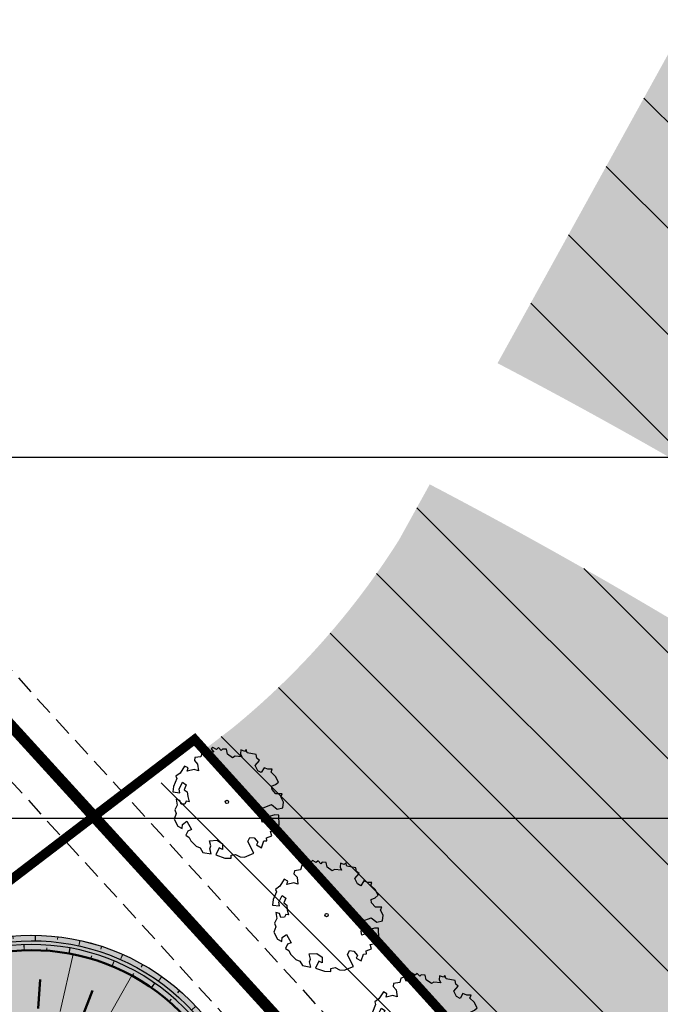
# Model space of a CAD drawing. Header units: metres. Extents: x -3 to 311477, y 0 to 754107.
# Tile 75 of 82: x 155505 to 155590, y 377139 to 377270. Entities that reach past the tile are written whole.
import ezdxf
from ezdxf import colors
from ezdxf.entities.mleader import LeaderData, LeaderLine
from ezdxf.math import Vec2, Vec3

# ---------------------------------------------------------------- set-up
doc = ezdxf.new("R2010")
doc.units = ezdxf.units.M
doc.linetypes.add('CENTER', pattern=[2, 1.25, -0.25, 0.25, -0.25])
doc.linetypes.add('DASHED2', pattern=[0.375, 0.25, -0.125])
for name, color, linetype, lineweight in [('B-WA-GW-TALUDARCERING-S', 90, 'Continuous', 25), ('B-WA-GW-TALUDARCERING_KORT-G', 90, 'Continuous', 18), ('B-WA-GW-TALUDARCERING_LANG-G', 90, 'Continuous', 18), ('N-WE-GW-TALUD-GD', 90, 'Continuous', 50), ('N-WE-GW-TALUDARCERING-S', 90, 'Continuous', 25), ('N-WE-GW-TALUDARCERING_KORT-G', 90, 'Continuous', 50), ('N-WE-GW-TALUDARCERING_LANG-G', 90, 'Continuous', 18), ('N-XX-GW-GROND_STEEN-WERK-A-2000', 7, 'Continuous', 18), ('X-XX-AL-HULPLIJN-O', 7, 'Continuous', 18), ('X-XX-AL-TEKENBLAD_SCHAALBALK-S', 7, 'Continuous', 25)]:
    doc.layers.add(name, color=color, linetype=linetype, lineweight=lineweight)
doc.layers.add('D_KLE_BUISLEIDING GEVAARLIJKE INHOUD_PPS PIPELINES', color=7, linetype='Continuous')
for name, color, linetype, true_color in [('N-KLEUR_talud', 7, 'Continuous', 0xa57500), ('N-KLEUR_water', 150, 'Continuous', 0x007fff), ('N-XX-GR-KRAP-BEEK-BEGELEIDEND-BOS-G', 7, 'Continuous', 0x296524), ('Z_ZZZ_WERKGRENS', 5, 'CENTER', 0x0000ff)]:
    doc.layers.add(name, color=color, linetype=linetype, true_color=true_color)
doc.layers.add('N-XX-BUITEN_SCOPE-V', color=7, linetype='Continuous', lineweight=18, true_color=0xfefefe)
doc.styles.add('NLCS-ISO', font='NLCS-ISO.ttf')
pattern_1 = [(135, (0, 0), (-7.071067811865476, -7.071067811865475), [])]

# ---------------------------------------------------------------- blocks, each defined once
blk = doc.blocks.new('SGR-BOOM_06')
at = {"linetype": 'Continuous', "flags": 128}
blk.add_lwpolyline([(2.697926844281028, 3.519936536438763), (2.530031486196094, 3.938911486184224), (2.197017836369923, 4.064448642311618), (1.94450365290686, 4.524361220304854), (1.273022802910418, 4.692183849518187), (0.8554126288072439, 4.524288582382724), (1.107912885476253, 4.273186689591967), (1.064270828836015, 3.811889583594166), (0.2276521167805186, 3.979701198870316), (0.3518243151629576, 4.315444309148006), (0.1839317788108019, 4.692111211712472), (-0.1504327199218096, 4.608837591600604), (-0.4861730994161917, 4.692066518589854), (-1.154910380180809, 4.649713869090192), (-1.490634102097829, 4.483188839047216), (-1.95193375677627, 4.56504461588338), (-2.538756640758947, 4.105076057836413), (-2.119756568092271, 3.896293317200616), (-1.994180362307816, 3.643818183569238), (-1.575180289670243, 3.435035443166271), (-1.994130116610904, 2.890461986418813), (-2.538667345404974, 2.766231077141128), (-2.915367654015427, 3.099211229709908), (-2.619546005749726, 3.216664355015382), (-2.873110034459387, 3.855299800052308), (-3.627802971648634, 3.434898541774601), (-4.004453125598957, 3.015887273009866), (-3.794266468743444, 2.84803387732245), (-4.004419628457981, 2.513649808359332), (-4.424759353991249, 2.345754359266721), (-4.716801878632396, 2.05367287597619), (-5.01017267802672, 1.214316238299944), (-3.88011881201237, 0.9209648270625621), (-3.712226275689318, 0.5442979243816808), (-4.004271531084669, 0.2931597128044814), (-4.506508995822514, 0.2931262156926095), (-4.602327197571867, 0.5555981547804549), (-5.093368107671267, 0.3763383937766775), (-4.757596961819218, -0.1681847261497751), (-4.925450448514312, -0.3770066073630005), (-4.716628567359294, -0.544860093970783), (-4.88446521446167, -1.006165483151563), (-4.532341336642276, -1.182198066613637), (-4.716561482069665, -1.550699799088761), (-4.424496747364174, -1.591623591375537), (-4.292786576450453, -1.70719043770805), (-4.61907625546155, -2.106831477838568), (-3.920821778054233, -2.682045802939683), (-3.668355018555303, -2.430910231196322), (-3.459575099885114, -1.969602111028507), (-3.627456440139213, -1.760802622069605), (-3.418684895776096, -1.173935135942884), (-3.123882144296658, -1.341782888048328), (-2.788119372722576, -1.760746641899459), (-2.496040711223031, -2.010481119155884), (-2.788049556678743, -2.807529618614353), (-3.418567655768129, -2.931766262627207), (-3.668290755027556, -3.394441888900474), (-3.332530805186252, -3.771097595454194), (-2.831649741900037, -3.896623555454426), (-2.768861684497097, -4.022178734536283), (-2.70607362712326, -4.147733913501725), (-2.328058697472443, -3.728722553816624), (-1.825821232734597, -3.728689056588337), (-1.574691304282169, -3.89653972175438), (-1.698860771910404, -4.27322610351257), (-1.6988383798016, -4.608960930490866), (-1.154284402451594, -4.735848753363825), (-0.6097418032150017, -4.692139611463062), (-0.4855303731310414, -4.944614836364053), (-0.2330665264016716, -4.64980644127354), (0.1012924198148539, -4.483281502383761), (-0.05880460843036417, -4.006538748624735), (0.2691206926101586, -3.89641674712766), (0.7727313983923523, -4.023307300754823), (0.8560217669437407, -4.608790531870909), (1.149445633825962, -4.565098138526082), (1.441519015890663, -4.735675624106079), (2.070647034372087, -4.232031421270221), (2.365446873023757, -4.356206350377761), (2.321760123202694, -4.14739857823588), (2.657483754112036, -3.979508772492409), (2.406348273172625, -3.728406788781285), (2.112915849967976, -3.643810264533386), (2.574182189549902, -3.226158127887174), (2.615108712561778, -2.975036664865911), (3.159645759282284, -2.848076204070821), (3.537702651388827, -3.058226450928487), (3.787439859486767, -2.807091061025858), (3.770391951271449, -2.632754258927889), (4.123163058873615, -2.632730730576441), (4.123146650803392, -2.386717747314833), (4.458873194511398, -2.262500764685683), (4.458859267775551, -2.05369007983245), (4.082181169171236, -2.05371520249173), (4.543444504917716, -1.591025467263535), (4.250006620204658, -1.424542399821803), (4.626693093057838, -1.550076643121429), (4.752232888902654, -1.256641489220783), (4.54339981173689, -0.9209205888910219), (4.835431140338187, -0.4609716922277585), (4.667549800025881, -0.2521722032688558), (4.249928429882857, -0.2522000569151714), (3.746303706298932, 0.08486595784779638), (4.082024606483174, 0.2936990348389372), (4.375415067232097, 0.8382641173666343), (4.543299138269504, 0.5885213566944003), (4.876296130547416, 0.7127381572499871), (4.667437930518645, 1.425137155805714), (4.711079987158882, 1.886434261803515), (4.499534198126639, 1.969671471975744), (4.163754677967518, 2.639753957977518), (3.828442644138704, 3.012677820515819), (3.373874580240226, 2.603955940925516), (3.662895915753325, 2.430909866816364), (3.914056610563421, 1.801765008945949), (3.537384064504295, 1.718488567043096), (3.327180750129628, 2.136095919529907), (2.991451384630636, 2.054186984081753), (2.657064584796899, 2.305283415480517), (2.238064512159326, 2.514066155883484), (2.446864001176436, 2.681947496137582), (2.321287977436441, 2.931693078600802), (2.530081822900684, 3.184190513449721), (2.865825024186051, 3.05865353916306), (3.159240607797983, 3.226540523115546)], close=True, dxfattribs=at)
blk.add_circle((0, 0), 0.15)
blk = doc.blocks.new('*U31')
at = {"layer": 'B-WA-GW-TALUDARCERING_KORT-G'}
for p, q in [((155508.4379410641, 377145.7394401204), (155508.4649373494, 377146.1134671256)), ((155502.4531006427, 377145.5293432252), (155502.3999428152, 377145.9005564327)), ((155514.33057643, 377144.6720582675), (155514.4364919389, 377145.0317899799)), ((155496.6498192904, 377144.051378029), (155496.5189389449, 377144.4027970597)), ((155519.8614603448, 377142.3760228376), (155520.0414501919, 377142.7050040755)), ((155491.2935560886, 377141.3731509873), (155491.0909400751, 377141.6887009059)), ((155524.7775939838, 377138.9563612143), (155525.0234249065, 377139.2395434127)), ((155486.476181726, 377137.7996902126), (155486.247864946, 377138.0971735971)), ((155481.7164461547, 377134.1466206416), (155481.4881293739, 377134.444104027)), ((155528.9553616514, 377134.6559442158), (155529.2325062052, 377134.9085622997)), ((155476.9567105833, 377130.4935510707), (155476.7283938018, 377130.791034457)), ((155532.9972509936, 377130.2216313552), (155533.2743955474, 377130.4742494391)), ((155472.1969750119, 377126.8404814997), (155471.9686582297, 377127.1379648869)), ((155537.0391403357, 377125.7873184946), (155537.3162848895, 377126.0399365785)), ((155467.4372394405, 377123.1874119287), (155467.2089226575, 377123.4848953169)), ((155541.0810296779, 377121.353005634), (155541.3581742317, 377121.6056237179)), ((155462.6775038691, 377119.5343423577), (155462.4491870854, 377119.8318257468)), ((155545.1229190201, 377116.9186927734), (155545.4000635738, 377117.1713108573)), ((155457.9177682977, 377115.8812727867), (155457.6894515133, 377116.1787561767)), ((155453.1580327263, 377112.2282032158), (155452.9297159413, 377112.5256866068)), ((155549.1648083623, 377112.4843799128), (155549.441952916, 377112.7369979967)), ((155448.3982971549, 377108.5751336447), (155448.1699803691, 377108.8726170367)), ((155553.2066977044, 377108.0500670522), (155553.4838422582, 377108.3026851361)), ((155443.6385615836, 377104.9220640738), (155443.410244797, 377105.2195474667)), ((155557.8566284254, 377104.3143405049), (155558.0624316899, 377104.6278209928)), ((155438.8788260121, 377101.2689945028), (155438.6505092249, 377101.5664778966)), ((155562.8723162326, 377101.0214882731), (155563.0781194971, 377101.334968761)), ((155434.1190904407, 377097.6159249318), (155433.8907736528, 377097.9134083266)), ((155567.8880040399, 377097.7286360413), (155568.0938073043, 377098.0421165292)), ((155429.3593548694, 377093.9628553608), (155429.1310380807, 377094.2603387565)), ((155572.9036918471, 377094.4357838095), (155573.1094951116, 377094.7492642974)), ((155576.9515561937, 377094.1382035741), (155576.621204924, 377093.8488573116))]:
    blk.add_line(p, q, dxfattribs=at)
at = {"layer": 'B-WA-GW-TALUDARCERING_LANG-G'}
for p, q in [((155505.4398878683, 377145.7948534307), (155505.4135754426, 377146.5443917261)), ((155511.4128767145, 377145.3637388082), (155511.5465550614, 377146.1017293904)), ((155499.5118336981, 377144.945954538), (155499.3267341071, 377145.6727544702)), ((155493.8998807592, 377142.855873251), (155493.5644610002, 377143.526688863)), ((155517.1575782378, 377143.6723311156), (155517.4451325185, 377144.3650161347)), ((155522.41121297, 377140.7980002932), (155522.8394896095, 377141.4136943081)), ((155488.8560495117, 377139.6262249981), (155488.3994159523, 377140.221191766)), ((155526.9334642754, 377136.8722266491), (155527.4828726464, 377137.3827660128)), ((155484.0963139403, 377135.9731554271), (155483.6396803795, 377136.5681221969)), ((155479.336578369, 377132.3200858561), (155478.8799448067, 377132.9150526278)), ((155530.9763063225, 377132.4387877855), (155531.5305954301, 377132.9440239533)), ((155474.5768427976, 377128.6670162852), (155474.1202092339, 377129.2619830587)), ((155535.0181956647, 377128.0044749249), (155535.5724847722, 377128.5097110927)), ((155469.8171072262, 377125.0139467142), (155469.360473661, 377125.6089134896)), ((155539.0600850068, 377123.5701620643), (155539.6143741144, 377124.0753982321)), ((155465.0573716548, 377121.3608771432), (155464.6007380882, 377121.9558439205)), ((155543.101974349, 377119.1358492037), (155543.6562634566, 377119.6410853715)), ((155460.2976360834, 377117.7078075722), (155459.8410025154, 377118.3027743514)), ((155455.537900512, 377114.0547380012), (155455.0812669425, 377114.6497047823)), ((155547.1438636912, 377114.7015363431), (155547.6981527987, 377115.2067725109)), ((155450.7781649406, 377110.4016684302), (155450.3215313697, 377110.9966352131)), ((155551.1857530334, 377110.2672234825), (155551.7400421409, 377110.7724596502)), ((155446.0184293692, 377106.7485988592), (155445.5617957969, 377107.3435656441)), ((155555.3499883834, 377105.9625676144), (155555.7770639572, 377106.579095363)), ((155441.2586937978, 377103.0955292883), (155440.8020602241, 377103.690496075)), ((155560.364472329, 377102.667914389), (155560.7760788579, 377103.2948753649)), ((155436.4989582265, 377099.4424597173), (155436.0423246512, 377100.0374265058)), ((155565.3801601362, 377099.3750621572), (155565.7917666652, 377100.002023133)), ((155431.7392226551, 377095.7893901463), (155431.2825890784, 377096.3843569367)), ((155570.3958479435, 377096.0822099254), (155570.8074544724, 377096.7091709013)), ((155575.4115357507, 377092.7893576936), (155575.8231422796, 377093.4163186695))]:
    blk.add_line(p, q, dxfattribs=at)
blk = doc.blocks.new('*U32')
at = {"layer": 'B-WA-GW-TALUDARCERING_KORT-G'}
for p, q in [((155503.9407514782, 377147.7092862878), (155503.971765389, 377147.3356246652)), ((155509.9298715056, 377147.6063242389), (155509.8860324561, 377147.2339524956)), ((155498.0505597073, 377146.6203414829), (155498.1551937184, 377146.2602786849)), ((155515.7791524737, 377146.3155601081), (155515.6622067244, 377145.959315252)), ((155492.4941195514, 377144.3829026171), (155492.6682103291, 377144.0507874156)), ((155521.2554020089, 377143.888452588), (155521.0700056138, 377143.5625304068)), ((155487.4855997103, 377141.0955603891), (155487.7139165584, 377140.7980769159)), ((155526.1402993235, 377140.4217627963), (155525.8938335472, 377140.1391536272)), ((155482.7258641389, 377137.4424908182), (155482.9541809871, 377137.145007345)), ((155530.3222482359, 377136.1252563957), (155530.0451036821, 377135.8726383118)), ((155477.9661285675, 377133.7894212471), (155478.1944454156, 377133.4919377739)), ((155534.364137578, 377131.690943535), (155534.0869930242, 377131.4383254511)), ((155473.2063929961, 377130.1363516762), (155473.4347098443, 377129.838868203)), ((155468.4466574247, 377126.4832821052), (155468.6749742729, 377126.185798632)), ((155538.4060269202, 377127.2566306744), (155538.1288823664, 377127.0040125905)), ((155463.6869218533, 377122.8302125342), (155463.9152387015, 377122.532729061)), ((155542.4479162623, 377122.8223178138), (155542.1707717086, 377122.5696997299)), ((155458.9271862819, 377119.1771429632), (155459.1555031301, 377118.87965949)), ((155546.4898056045, 377118.3880049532), (155546.2126610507, 377118.1353868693)), ((155454.1674507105, 377115.5240733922), (155454.3957675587, 377115.226589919)), ((155550.5316949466, 377113.9536920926), (155550.2545503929, 377113.7010740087)), ((155449.4077151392, 377111.8710038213), (155449.6360319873, 377111.5735203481)), ((155554.5735842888, 377109.519379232), (155554.296439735, 377109.2667611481)), ((155444.6479795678, 377108.2179342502), (155444.8762964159, 377107.920450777)), ((155559.2354182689, 377105.8016469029), (155559.0296152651, 377105.4881662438)), ((155439.8882439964, 377104.5648646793), (155440.1165608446, 377104.2673812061)), ((155564.2511088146, 377102.5087988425), (155564.0453058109, 377102.1953181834)), ((155435.128508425, 377100.9117951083), (155435.3568252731, 377100.6143116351)), ((155569.2667993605, 377099.2159507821), (155569.0609963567, 377098.902470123)), ((155430.3687728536, 377097.2587255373), (155430.5970897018, 377096.9612420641)), ((155574.2824899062, 377095.9231027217), (155574.0766869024, 377095.6096220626)), ((155425.6090372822, 377093.6056559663), (155425.8373541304, 377093.3081724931))]:
    blk.add_line(p, q, dxfattribs=at)
at = {"layer": 'B-WA-GW-TALUDARCERING_LANG-G'}
for p, q in [((155500.9684092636, 377147.3121915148), (155501.1047367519, 377146.574784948)), ((155506.9378876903, 377147.8076581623), (155506.9249978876, 377147.0578811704)), ((155512.8868080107, 377147.1072961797), (155512.7252169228, 377146.3750232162)), ((155495.2163569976, 377145.6406489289), (155495.496478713, 377144.9449966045)), ((155518.5780055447, 377145.2390267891), (155518.2741474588, 377144.5534359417)), ((155489.9110470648, 377142.8596695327), (155490.3238153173, 377142.2334967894)), ((155523.784590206, 377142.2773319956), (155523.3505625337, 377141.6657455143)), ((155485.1057319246, 377139.2690256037), (155485.562365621, 377138.6740586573)), ((155528.2989918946, 377138.3402852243), (155527.7520756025, 377137.8270832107)), ((155480.3459963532, 377135.6159560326), (155480.8026300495, 377135.0209890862)), ((155532.3431929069, 377133.9080999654), (155531.7889037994, 377133.4028637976)), ((155475.5862607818, 377131.9628864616), (155476.0428944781, 377131.3679195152)), ((155536.3850822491, 377129.4737871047), (155535.8307931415, 377128.968550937)), ((155470.8265252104, 377128.3098168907), (155471.2831589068, 377127.7148499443)), ((155540.4269715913, 377125.0394742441), (155539.8726824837, 377124.5342380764)), ((155466.066789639, 377124.6567473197), (155466.5234233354, 377124.0617803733)), ((155461.3070540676, 377121.0036777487), (155461.763687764, 377120.4087108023)), ((155544.4688609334, 377120.6051613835), (155543.9145718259, 377120.0999252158)), ((155456.5473184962, 377117.3506081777), (155457.0039521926, 377116.7556412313)), ((155548.5107502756, 377116.1708485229), (155547.956461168, 377115.6656123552)), ((155451.7875829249, 377113.6975386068), (155452.2442166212, 377113.1025716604)), ((155552.5526396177, 377111.7365356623), (155551.9983505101, 377111.2312994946)), ((155447.0278473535, 377110.0444690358), (155447.4844810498, 377109.4495020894)), ((155556.727572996, 377107.4480709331), (155556.3159669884, 377106.8211096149)), ((155442.2681117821, 377106.3913994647), (155442.7247454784, 377105.7964325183)), ((155561.7432635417, 377104.1552228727), (155561.3316575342, 377103.5282615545)), ((155437.5083762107, 377102.7383298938), (155437.9650099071, 377102.1433629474)), ((155566.7589540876, 377100.8623748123), (155566.34734808, 377100.2354134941)), ((155432.7486406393, 377099.0852603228), (155433.2052743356, 377098.4902933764)), ((155571.7746446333, 377097.5695267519), (155571.3630386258, 377096.9425654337)), ((155427.9889050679, 377095.4321907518), (155428.4455387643, 377094.8372238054))]:
    blk.add_line(p, q, dxfattribs=at)
blk = doc.blocks.new('*U39')
at = {"layer": 'N-WE-GW-TALUDARCERING_KORT-G'}
for p, q in [((155507.2852936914, 377138.0531878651), (155507.5479677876, 377141.9154167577)), ((155513.1214635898, 377136.7609302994), (155514.5428538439, 377140.4484796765))]:
    blk.add_line(p, q, dxfattribs=at)
at = {"layer": 'N-WE-GW-TALUDARCERING_LANG-G'}
for p, q in [((155510.2519293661, 377137.6263267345), (155511.9427428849, 377145.262478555)), ((155515.8294528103, 377135.4764334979), (155519.7846064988, 377142.4179146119))]:
    blk.add_line(p, q, dxfattribs=at)

msp = doc.modelspace()

# ---------------------------------------------------------------- hatches: boundary and pattern name
at = {"layer": 'N-KLEUR_talud'}
h = msp.add_hatch(color=256, dxfattribs=at)
h.dxf.hatch_style = 1
edge = h.paths.add_edge_path()
edge.add_line((155673.4108115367, 377006.0341118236), (155668.6244481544, 377040.0968973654))
edge.add_line((155668.6244481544, 377040.0968973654), (155660.5644984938, 377038.9669496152))
edge.add_arc((155659.590488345, 377045.8996389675), 7.000776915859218, 236.7180492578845, 277.99744058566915, ccw=False)
edge.add_line((155655.748745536, 377040.0471275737), (155645.8460909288, 377046.5484328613))
edge.add_line((155645.8460909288, 377046.5484328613), (155600.2293698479, 377076.4962396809))
edge.add_line((155600.2293698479, 377076.4962396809), (155599.1231837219, 377077.4860353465))
edge.add_line((155599.1231837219, 377077.4860353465), (155582.1363142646, 377093.9448802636))
edge.add_line((155582.1363142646, 377093.9448802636), (155577.988303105, 377102.2384679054))
edge.add_arc((155560.9951843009, 377093.7394142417), 18.9999999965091, 26.57177871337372, 37.85921574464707)
edge.add_line((155575.996086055, 377105.4001580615), (155572.8380014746, 377102.9452646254))
edge.add_arc((155560.9951843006, 377093.7394142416), 14.99999999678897, 26.571778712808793, 37.85921574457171, ccw=False)
edge.add_line((155574.4108044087, 377100.4491934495), (155579.6254909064, 377090.0228812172))
edge.add_line((155579.6254909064, 377090.0228812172), (155555.4943709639, 377105.8651875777))
edge.add_arc((155559.3360270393, 377111.7168265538), 7.000000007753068, 222.3492648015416, 236.7147241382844, ccw=False)
edge.add_line((155554.1626620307, 377107.0012889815), (155527.1156784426, 377136.6742406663))
edge.add_arc((155506.4222184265, 377117.8120904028), 28.00000000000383, 42.349264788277, 127.4616201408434)
edge.add_line((155489.3917823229, 377140.0373968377), (155133.825795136, 376867.1425545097))
edge.add_arc((155147.1594990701, 376849.7695196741), 21.89999999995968, 127.5060305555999, 216.4800687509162)
edge.add_line((155129.550503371, 376836.7490254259), (155176.2077635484, 376773.6494626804))
edge.add_arc((155173.3935404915, 376771.568561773), 3.499999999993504, -52.774248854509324, 36.480068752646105, ccw=False)
edge.add_line((155175.5108901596, 376768.7816584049), (155096.4868039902, 376708.7431136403))
edge.add_arc((155094.3694543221, 376711.5300170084), 3.499999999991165, 216.3965705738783, 307.22575114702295, ccw=False)
edge.add_line((155091.5522017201, 376709.4532195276), (155045.0742862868, 376772.5022309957))
edge.add_arc((155028.3317565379, 376760.1601202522), 20.79999999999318, 36.39657057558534, 127.1226471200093)
edge.add_line((155015.7784739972, 376776.7449053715), (155009.3459965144, 376771.8760628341))
edge.add_line((155009.3459965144, 376771.8760628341), (155007.5027565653, 376769.7596135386))
edge.add_line((155007.5027565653, 376769.7596135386), (155010.5440884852, 376765.7905704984))
edge.add_line((155010.5440884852, 376765.7905704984), (155014.6215412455, 376767.0458150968))
edge.add_line((155014.6215412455, 376767.0458150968), (155017.957784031, 376769.5065740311))
edge.add_arc((155025.9711933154, 376758.6421701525), 13.49999999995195, 35.84919676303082, 126.41188770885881, ccw=False)
edge.add_line((155036.913770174, 376766.5484974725), (155082.8034897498, 376703.0358495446))
edge.add_arc((155094.3694556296, 376711.5300119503), 14.34999518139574, 216.2939369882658, 307.2257592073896)
edge.add_line((155103.0505879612, 376700.1037131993), (155182.0746741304, 376760.1422579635))
edge.add_arc((155173.3935404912, 376771.5685617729), 14.35000000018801, 307.2257511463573, 396.5760538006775)
edge.add_line((155184.9175460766, 376780.1195731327), (155137.9884591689, 376842.3407686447))
edge.add_arc((155147.9681603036, 376849.867757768), 12.50000000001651, 126.41188770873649, 217.024690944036, ccw=False)
edge.add_line((155140.5483368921, 376859.9273909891), (155500.3487950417, 377125.310412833))
edge.add_arc((155505.6910678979, 377118.0674769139), 8.999999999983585, 42.16497704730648, 126.41188770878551, ccw=False)
edge.add_line((155512.3620034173, 377124.1088856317), (155538.1302758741, 377095.6555079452))
edge.add_arc((155593.8001357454, 377149.4222848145), 77.39508765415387, 224.0037373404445, 232.9482773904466)
edge.add_line((155547.1668301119, 377087.653891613), (155656.2955594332, 377006.5398466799))
edge.add_arc((155662.2610260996, 377014.5656305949), 9.9999999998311, 233.3770308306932, 277.9985996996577)
edge.add_line((155663.6525150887, 377004.6629158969), (155673.4108115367, 377006.0341118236))
at = {"layer": 'N-KLEUR_water'}
h = msp.add_hatch(color=256, dxfattribs=at)
h.dxf.hatch_style = 1
edge = h.paths.add_edge_path()
edge.add_line((155038.0095008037, 376793.6041018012), (155036.7918113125, 376795.1906798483))
edge.add_line((155036.7918113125, 376795.1906798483), (155035.9387319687, 376794.5359463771))
edge.add_arc((155035.3298870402, 376795.329235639), 0.999999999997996, 222.9769603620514, 307.506030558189, ccw=False)
edge.add_line((155034.5982591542, 376794.6475314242), (155033.4923079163, 376795.834475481))
edge.add_line((155033.4923079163, 376795.834475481), (155032.0290521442, 376794.4710670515))
edge.add_arc((155029.4683545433, 376792.0851022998), 3.499999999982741, -14.217662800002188, 42.976960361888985, ccw=False)
edge.add_arc((155036.2539423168, 376790.3658586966), 3.499999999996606, 165.7823371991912, 216.396570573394)
edge.add_line((155033.4366897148, 376788.2890612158), (155091.5522017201, 376709.4532195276))
edge.add_arc((155094.3694543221, 376711.5300170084), 3.499999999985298, 216.396570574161, 307.2257511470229)
edge.add_line((155096.4868039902, 376708.7431136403), (155175.5108901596, 376768.7816584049))
edge.add_arc((155173.3935404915, 376771.5685617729), 3.499999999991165, 307.2257511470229, 396.4800687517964)
edge.add_line((155176.2077635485, 376773.6494626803), (155129.550503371, 376836.7490254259))
edge.add_arc((155147.1594990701, 376849.7695196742), 21.89999999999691, 127.5060305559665, 216.4800687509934, ccw=False)
edge.add_line((155133.825795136, 376867.1425545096), (155489.3573487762, 377140.0109692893))
edge.add_arc((155506.4222184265, 377117.8120904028), 28.00000000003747, 42.349264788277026, 127.5504409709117, ccw=False)
edge.add_line((155527.1156784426, 377136.6742406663), (155554.1626620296, 377107.0012889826))
edge.add_arc((155559.3360270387, 377111.7168265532), 7.000000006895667, 222.3492647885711, 236.7146764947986)
edge.add_line((155555.4943660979, 377105.8651907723), (155575.7013463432, 377092.5990939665))
edge.add_arc((155576.1129528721, 377093.2260549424), 0.7499999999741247, 236.7146764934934, 326.7146764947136)
edge.add_line((155576.739913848, 377092.8144484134), (155577.0143292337, 377093.2324392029))
edge.add_arc((155576.3873682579, 377093.6440457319), 0.7499999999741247, 326.7146764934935, 416.7147241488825)
edge.add_line((155576.7989742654, 377094.2710070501), (155556.5919869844, 377107.537084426))
edge.add_arc((155559.3360270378, 377111.7168265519), 5.000000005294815, 222.3492647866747, 236.7147241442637, ccw=False)
edge.add_line((155555.6407663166, 377108.34858543), (155528.5937827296, 377138.0215371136))
edge.add_arc((155506.4222184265, 377117.8120904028), 30.00000000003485, 42.34926478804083, 127.5504409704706)
edge.add_line((155488.1384295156, 377141.5966034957), (155132.6010023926, 376868.7236808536))
edge.add_arc((155147.4568186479, 376849.3674228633), 24.40000000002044, 127.5060305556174, 216.4800687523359)
edge.add_line((155127.8376636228, 376834.8605708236), (155174.1976042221, 376772.1631048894))
edge.add_arc((155173.3935404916, 376771.568561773), 0.9999999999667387, -52.77424885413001, 36.48006875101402, ccw=False)
edge.add_line((155173.9984975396, 376770.7723036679), (155094.9744113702, 376710.7337589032))
edge.add_arc((155094.3694543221, 376711.5300170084), 1.000000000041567, 216.3965705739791, 307.2257511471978, ccw=False)
edge.add_line((155093.5645250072, 376710.9366462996), (155035.152271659, 376790.1750285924))
edge.add_arc((155035.9572009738, 376790.7683993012), 0.9999999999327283, 127.5060305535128, 216.3965705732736, ccw=False)
edge.add_line((155035.3483560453, 376791.5616885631), (155038.0095008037, 376793.6041018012))
h = msp.add_hatch(color=256, dxfattribs=at)
h.dxf.hatch_style = 1
edge = h.paths.add_edge_path()
edge.add_arc((155506.4222184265, 377117.8120904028), 28.00000000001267, 42.34926478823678, 127.55044097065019, ccw=False)
edge.add_line((155527.1156784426, 377136.6742406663), (155554.1626620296, 377107.0012889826))
edge.add_arc((155559.3360270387, 377111.7168265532), 7.000000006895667, 222.3492647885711, 236.7146764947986)
edge.add_line((155555.4943660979, 377105.8651907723), (155575.7013463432, 377092.5990939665))
edge.add_arc((155576.1129528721, 377093.2260549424), 0.7499999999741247, 236.7146764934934, 326.7146764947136)
edge.add_line((155576.739913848, 377092.8144484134), (155577.0143292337, 377093.2324392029))
edge.add_arc((155576.3873682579, 377093.6440457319), 0.7499999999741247, 326.7146764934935, 416.7147241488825)
edge.add_line((155576.7989742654, 377094.2710070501), (155556.5919869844, 377107.537084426))
edge.add_arc((155559.3360270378, 377111.7168265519), 5.000000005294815, 222.3492647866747, 236.7147241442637, ccw=False)
edge.add_line((155555.6407663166, 377108.34858543), (155528.5937827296, 377138.0215371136))
edge.add_arc((155506.4222184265, 377117.8120904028), 30.00000000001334, 42.34926478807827, 127.5504409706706)
edge.add_line((155488.1384295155, 377141.5966034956), (155425.5587518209, 377093.5670621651))
edge.add_line((155425.5587518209, 377093.5670621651), (155426.7753499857, 377091.9796465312))
edge.add_line((155426.7753499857, 377091.9796465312), (155489.3573487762, 377140.0109692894))
h = msp.add_hatch(color=256, dxfattribs=at)
h.dxf.hatch_style = 1
edge = h.paths.add_edge_path()
edge.add_arc((155506.4222184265, 377117.8120904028), 28.00000000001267, 42.34926478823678, 127.55044097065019, ccw=False)
edge.add_line((155527.1156784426, 377136.6742406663), (155554.1626620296, 377107.0012889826))
edge.add_arc((155559.3360270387, 377111.7168265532), 7.000000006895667, 222.3492647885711, 236.7146764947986)
edge.add_line((155555.4943660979, 377105.8651907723), (155575.7013463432, 377092.5990939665))
edge.add_arc((155576.1129528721, 377093.2260549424), 0.7499999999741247, 236.7146764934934, 326.7146764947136)
edge.add_line((155576.739913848, 377092.8144484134), (155577.0143292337, 377093.2324392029))
edge.add_arc((155576.3873682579, 377093.6440457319), 0.7499999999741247, 326.7146764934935, 416.7147241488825)
edge.add_line((155576.7989742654, 377094.2710070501), (155556.5919869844, 377107.537084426))
edge.add_arc((155559.3360270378, 377111.7168265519), 5.000000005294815, 222.3492647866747, 236.7147241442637, ccw=False)
edge.add_line((155555.6407663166, 377108.34858543), (155528.5937827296, 377138.0215371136))
edge.add_arc((155506.4222184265, 377117.8120904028), 30.00000000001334, 42.34926478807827, 127.5504409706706)
edge.add_line((155488.1384295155, 377141.5966034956), (155425.5587518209, 377093.5670621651))
edge.add_line((155425.5587518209, 377093.5670621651), (155426.7753499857, 377091.9796465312))
edge.add_line((155426.7753499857, 377091.9796465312), (155489.3573487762, 377140.0109692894))
at = {"layer": 'N-XX-BUITEN_SCOPE-V', "transparency": 33554636}
h = msp.add_hatch(color=256, dxfattribs=at)
h.dxf.hatch_style = 1
edge = h.paths.add_edge_path()
edge.add_arc((155679.9166537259, 377176.5076591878), 16.12846712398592, 117.343330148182, 217.9988612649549)
edge.add_arc((155679.4852317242, 377168.1473912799), 12.37804403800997, 187.2829392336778, 191.4070607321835)
edge.add_arc((155660.021390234, 377163.8047120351), 7.57117906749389, -21.036997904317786, 14.491408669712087, ccw=False)
edge.add_arc((155254.7498858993, 376624.0585618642), 677.0687460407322, 52.4824282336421, 62.39216102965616)
edge.add_line((155568.5152408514, 377224.0363855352), (155620.7118785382, 377318.5921458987))
edge.add_line((155620.7118785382, 377318.5921458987), (155738.6515385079, 377251.9583057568))
edge.add_arc((155720.0408572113, 377248.5643432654), 18.91762246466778, 9.882459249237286, 10.335247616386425, ccw=False)
edge.add_line((155738.6777783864, 377251.8111276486), (155729.6383478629, 377257.0019479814))
edge.add_line((155729.6383478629, 377257.0019479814), (155709.2021896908, 377226.0707219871))
edge.add_line((155709.2021896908, 377226.0707219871), (155699.2264668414, 377212.2490464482))
edge.add_arc((155659.6979138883, 377234.1915461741), 45.21039474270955, 286.46054096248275, 330.9651235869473, ccw=False)
h = msp.add_hatch(color=256, dxfattribs=at)
h.dxf.hatch_style = 1
edge = h.paths.add_edge_path()
edge.add_line((155646.7797026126, 377057.2261701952), (155647.4869587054, 377047.5342685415))
edge.add_arc((155646.7410326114, 377047.4562027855), 0.7500000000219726, -33.285275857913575, 5.974606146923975, ccw=False)
edge.add_line((155647.3679939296, 377047.0445967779), (155647.0935404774, 377046.6265472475))
edge.add_arc((155646.4665791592, 377047.0381532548), 0.7499999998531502, 236.714676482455, 326.71472415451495, ccw=False)
edge.add_line((155646.0549726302, 377046.4111922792), (155648.0485172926, 377045.1025192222))
edge.add_line((155648.0485172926, 377045.1025192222), (155646.7797026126, 377057.2261701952))
edge = h.paths.add_edge_path()
edge.add_line((155529.4082450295, 377172.5045949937), (155578.8916719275, 377117.8104301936))
edge.add_line((155578.8916719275, 377117.8104301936), (155659.518032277, 377110.3070133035))
edge.add_line((155659.518032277, 377110.3070133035), (155659.977462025, 377114.3033034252))
edge.add_arc((155653.2017110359, 377115.0822712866), 6.820380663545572, 353.4418357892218, 382.28955002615)
edge.add_arc((155655.886044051, 377116.1826245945), 3.919273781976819, 22.28955002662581, 90.79167300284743)
edge.add_arc((155655.6690354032, 377131.8871999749), 11.78680085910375, 105.97670252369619, 270.7916730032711, ccw=False)
edge.add_arc((155648.44810418, 377156.5563014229), 13.91778945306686, 286.602171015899, 307.6359232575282)
edge.add_arc((155250.5924510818, 376617.7342511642), 666.1060351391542, 52.40726696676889, 62.37218559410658)
edge.add_line((155559.4832653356, 377207.8899212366), (155555.3863246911, 377200.4825928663))
edge.add_arc((155467.353408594, 377256.0540898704), 104.1056463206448, 309.22856283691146, 327.7374962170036, ccw=False)
edge.add_line((155533.1914377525, 377175.4108042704), (155529.4082450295, 377172.5045949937))
at = {"layer": 'N-XX-GW-GROND_STEEN-WERK-A-2000'}
h = msp.add_hatch(dxfattribs=at)
h.set_pattern_fill('AGW-WERK_ONTGRAVEN', color=256, scale=2, pattern_type=2)
h.set_pattern_definition(pattern_1)
edge = h.paths.add_edge_path()
edge.add_arc((155720.0408572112, 377248.5643432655), 18.91762246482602, 289.4545339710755, 370.3352476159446)
edge.add_line((155738.6515385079, 377251.9583057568), (155620.7118785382, 377318.5921458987))
edge.add_line((155620.7118785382, 377318.5921458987), (155568.5152408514, 377224.0363855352))
edge.add_arc((155254.7498859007, 376624.0585618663), 677.0687460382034, 52.48242823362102, 62.39216102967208, ccw=False)
edge.add_arc((155660.0213902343, 377163.8047120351), 7.571179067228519, 338.9630020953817, 374.4914086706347)
edge.add_arc((155679.4852317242, 377168.1473912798), 12.37804403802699, 99.6831785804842, 191.4070607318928, ccw=False)
edge.add_arc((155685.9760309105, 377130.1074101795), 50.96781776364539, 96.56220792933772, 99.68317858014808, ccw=False)
edge.add_arc((155678.7228080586, 377193.1594097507), 12.49999999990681, 276.5622079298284, 349.9608836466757)
edge.add_arc((155704.6774746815, 377188.5646291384), 13.85823834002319, 151.0716428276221, 169.9608836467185, ccw=False)
edge.add_arc((155709.3897903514, 377185.9602473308), 19.2423560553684, 109.06975468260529, 151.0716428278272, ccw=False)
edge.add_arc((155701.2444722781, 377211.4809326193), 7.566120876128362, 284.2191289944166, 359.3144996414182)
edge.add_arc((155731.7682440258, 377208.1909144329), 23.18006431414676, 103.53922332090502, 172.0662499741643, ccw=False)
h = msp.add_hatch(dxfattribs=at)
h.set_pattern_fill('AGW-WERK_ONTGRAVEN', color=256, scale=2, pattern_type=2)
h.set_pattern_definition(pattern_1)
edge = h.paths.add_edge_path()
edge.add_line((155561.80374293, 377119.4007023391), (155659.518032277, 377110.3070133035))
edge.add_line((155659.518032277, 377110.3070133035), (155659.977462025, 377114.3033034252))
edge.add_arc((155653.2017110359, 377115.0822712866), 6.820380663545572, 353.4418357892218, 382.28955002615)
edge.add_arc((155655.886044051, 377116.1826245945), 3.919273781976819, 22.28955002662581, 90.79167300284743)
edge.add_arc((155655.6690354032, 377131.8871999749), 11.78680085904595, 105.9767025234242, 270.79167300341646, ccw=False)
edge.add_arc((155648.4481041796, 377156.5563014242), 13.91778945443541, 286.6021710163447, 307.6359232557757)
edge.add_arc((155250.5924510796, 376617.7342511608), 666.1060351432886, 52.40726696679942, 62.37218559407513)
edge.add_line((155559.4832653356, 377207.8899212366), (155555.3863246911, 377200.4825928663))
edge.add_arc((155467.3534085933, 377256.054089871), 104.1056463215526, 309.2285628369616, 327.7374962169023, ccw=False)
edge.add_line((155533.1914377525, 377175.4108042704), (155519.9924167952, 377165.2714537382))
edge.add_line((155519.9924167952, 377165.2714537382), (155561.80374293, 377119.4007023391))
edge = h.paths.add_edge_path()
edge.add_line((155646.7797026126, 377057.2261701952), (155647.4869587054, 377047.5342685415))
edge.add_arc((155646.7410326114, 377047.4562027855), 0.7500000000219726, -33.285275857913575, 5.974606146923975, ccw=False)
edge.add_line((155647.3679939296, 377047.0445967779), (155647.0935404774, 377046.6265472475))
edge.add_arc((155646.4665791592, 377047.0381532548), 0.7499999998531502, 236.714676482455, 326.71472415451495, ccw=False)
edge.add_line((155646.0549726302, 377046.4111922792), (155648.0485172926, 377045.1025192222))
edge.add_line((155648.0485172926, 377045.1025192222), (155646.7797026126, 377057.2261701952))

# ---------------------------------------------------------------- linework, layer by layer
at = {"layer": 'B-WA-GW-TALUDARCERING_LANG-G'}
for p, q in [((155506.9110204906, 377147.8081080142), (155506.8988022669, 377147.0583197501)), ((155509.9031834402, 377147.6094540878), (155509.8596779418, 377147.2370432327)), ((155505.4130339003, 377145.7938978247), (155505.3860021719, 377146.5434105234)), ((155508.4111388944, 377145.7413617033), (155508.4377762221, 377146.1154144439)), ((155511.3864337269, 377145.368515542), (155511.5194037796, 377146.1066340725)), ((155512.860565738, 377147.1130747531), (155512.6996306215, 377146.3806573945)), ((155515.7536181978, 377146.3239296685), (155515.636991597, 377145.9675802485)), ((155514.3047958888, 377144.6796353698), (155514.4103661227, 377145.0394685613)), ((155518.5534343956, 377145.2499037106), (155518.2501905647, 377144.5640410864)), ((155517.1327558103, 377143.6826216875), (155517.4196452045, 377144.3755823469)), ((155521.2320394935, 377143.9017281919), (155521.0469351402, 377143.5756401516)), ((155519.8378807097, 377142.3889088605), (155520.0175547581, 377142.7180626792)), ((155523.7626697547, 377142.2928736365), (155523.3291901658, 377141.6808988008)), ((155522.389146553, 377140.8133339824), (155522.8168321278, 377141.429438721)), ((155526.1200399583, 377140.4394151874), (155525.8738274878, 377140.1565854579)), ((155524.7572938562, 377138.9739667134), (155525.0028529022, 377139.2573846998))]:
    msp.add_line(p, q, dxfattribs=at)
at = {"layer": 'D_KLE_BUISLEIDING GEVAARLIJKE INHOUD_PPS PIPELINES', "linetype": 'DASHED2', "ltscale": 10, "flags": 128}
for points in [[(153511.6200309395, 379265.7202936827), (153721.9317453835, 379101.3030784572), (154064.6697575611, 378832.3049338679), (154106.4480660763, 378803.6170735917), (154147.8669398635, 378768.0299796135), (154204.4099089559, 378704.0325315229), (154527.6769340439, 378329.8862286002), (154580.0945822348, 378206.0699612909), (154611.6747524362, 378134.3459523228), (154730.8831902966, 377970.6656848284), (154749.1091967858, 377954.1295067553), (154815.6482402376, 377909.4043942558), (154988.6118427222, 377736.5350940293), (155094.3517677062, 377631.326473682), (155405.8686665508, 377288.8811660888), (155476.1947729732, 377213.3213726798), (155561.80374293, 377119.4007023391), (155675.7587962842, 377108.7955817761), (155685.5351622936, 377099.9776811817), (155729.8016735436, 377049.1464231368), (155962.2799899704, 376780.0448642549), (156122.9323083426, 376593.6137685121), (156276.7956999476, 376413.6523661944), (156301.8463922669, 376375.0810491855), (156606.4431706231, 375829.7808704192), (156859.6768950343, 375375.5619339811), (157085.1443010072, 374972.3797225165), (157070.7612561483, 374806.8485395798), (157058.1198519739, 374661.6687221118), (157060.9169312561, 374640.0219462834), (157074.0137211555, 374577.3356678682), (157160.6133909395, 374229.4701951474), (157170.1890108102, 374164.0884172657), (157232.6768552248, 373789.2231034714), (157261.8594276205, 373623.8718575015), (157273.6869116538, 373556.7794489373), (157283.2097212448, 373512.7816013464), (157275.6382993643, 373010.082176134), (157275.3117001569, 372921.758326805), (157299.2113222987, 372738.7196646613), (157260.0133268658, 372678.9244203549), (157331.5654377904, 372551.012859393), (157355.0859345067, 372371.2746237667), (157405.3431557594, 371939.4021762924), (157421.608131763, 371835.7624889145), (157429.6340393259, 371795.86762676), (157443.566806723, 371726.950199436), (157472.5245297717, 371643.2393332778), (157507.4746787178, 371533.5716237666), (157611.3617775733, 371570.4399540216), (158234.677404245, 371790.1280798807), (158795.1377222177, 371987.7766249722), (158802.2343083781, 371990.3573857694), (158823.6460188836, 371980.2019170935), (158856.8454665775, 371968.6181272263), (158963.7020670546, 372006.305949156), (159006.0372866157, 372043.4973329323), (159039.0693026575, 372049.9689806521), (159105.7265486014, 372059.4084267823), (159222.5174025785, 371969.0968037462), (159261.4262846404, 371931.0289844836), (159309.5455143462, 371850.0873219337), (159634.8326862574, 371300.0039100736), (159768.6424705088, 371084.2677306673), (159794.3086225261, 371053.8792122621), (159819.4430621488, 370873.1093509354), (159934.8271197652, 370837.9159096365), (160203.7462727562, 370755.7227042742), (160262.5366502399, 370767.5368197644), (160471.6894158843, 370688.9138024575), (160540.5872333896, 370663.5244328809), (160671.0191647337, 370611.9944804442), (160699.5375112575, 370602.6398398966), (160786.0155596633, 370609.9307740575), (160997.1924174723, 370529.7753854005), (161283.5926755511, 370420.1932008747), (161408.9280322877, 370364.1583026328)], [(153505.4610044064, 379257.8420710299), (153715.7652195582, 379093.4307185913), (154058.7464243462, 378824.2417041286), (154100.3414785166, 378795.6796788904), (154140.8283232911, 378760.8933841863), (154196.8792466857, 378697.4528518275), (154519.0815190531, 378324.5388839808), (154570.9136623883, 378202.1056437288), (154602.9568943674, 378129.3299416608), (154723.4038596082, 377963.9491024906), (154742.9277776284, 377946.2353490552), (154809.264939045, 377901.6459342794), (154981.5506461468, 377729.4541598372), (155087.122063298, 377624.4132006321), (155398.5098011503, 377282.1098775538), (155468.8392958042, 377206.5464437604), (155557.0216593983, 377109.8025312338), (155671.5264412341, 377099.1462507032), (155678.3898206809, 377092.955750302), (155722.2474087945, 377042.5940589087), (155954.7086815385, 376773.5122286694), (156115.3442439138, 376587.1005776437), (156268.7675211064, 376407.6539410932), (156293.2784943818, 376369.9136460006), (156597.7128510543, 375824.904240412), (156850.9457608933, 375370.6867582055), (157074.9156914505, 374970.1823415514), (157060.7987933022, 374807.7141804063), (157048.063777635, 374661.4592865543), (157051.0490397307, 374638.3561518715), (157064.2639619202, 374575.1044468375), (157150.7904165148, 374227.5330749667), (157160.3088761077, 374162.5415841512), (157222.8207817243, 373787.5319269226), (157252.0116220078, 373622.1338343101), (157263.8723258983, 373554.852982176), (157273.1935962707, 373511.7862979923), (157265.6385778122, 373010.1759668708), (157265.3092959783, 372921.1266414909), (157288.8154613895, 372741.101323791), (157248.3253808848, 372679.3350464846), (157321.8994503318, 372547.8088909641), (157345.1612130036, 372370.0478415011), (157395.433202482, 371938.0484870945), (157411.7622789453, 371834.0003545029), (157419.8304568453, 371793.8953766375), (157433.8976334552, 371724.3130809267), (157463.0339118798, 371640.0860476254), (157501.083616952, 371520.692450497), (157614.6960831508, 371561.0122011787), (158238.0014929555, 371780.6967260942), (158798.5095215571, 371978.3620963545), (158801.7246794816, 371979.5313280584), (158819.8452428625, 371970.9368342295), (158856.8633018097, 371958.0206730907), (158968.8503813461, 371997.5179909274), (159010.6091112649, 372034.2029300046), (159040.73285128, 372040.1047869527), (159102.9488770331, 372048.9153043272), (159215.9399164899, 371961.5419885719), (159253.4985285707, 371924.7952515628), (159300.9438136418, 371844.9872355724), (159626.2788700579, 371294.8228476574), (159760.5303144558, 371078.3745972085), (159784.8022978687, 371049.6367632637), (159810.4177567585, 370865.407354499), (159931.9096960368, 370828.3509402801), (160203.2394626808, 370745.4209464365), (160261.6988507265, 370757.1685485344), (160468.2011362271, 370679.5418783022), (160537.0206903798, 370654.1813493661), (160667.6205899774, 370602.5850374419), (160698.3521249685, 370592.5044227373), (160784.5913782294, 370599.7752241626), (160993.631327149, 370520.4309317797), (161279.7622770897, 370410.9517896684), (161404.8465677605, 370355.029137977)]]:
    msp.add_lwpolyline(points, dxfattribs=at)
at = {"layer": 'D_KLE_BUISLEIDING GEVAARLIJKE INHOUD_PPS PIPELINES', "const_width": 1.5}
msp.add_lwpolyline([(155090.7369155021, 377627.869837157), (155402.1892338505, 377285.4955218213), (155472.5170343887, 377209.9339082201), (155559.4127011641, 377114.6016167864), (155673.6426187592, 377103.9709162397), (155681.9624914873, 377096.4667157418), (155726.0245411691, 377045.8702410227), (155958.4943357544, 376776.7785464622), (156119.1382761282, 376590.3571730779), (156272.781610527, 376410.6531536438), (156297.5624433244, 376372.4973475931), (156602.0780108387, 375827.3425554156), (156855.3113279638, 375373.1243460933), (157080.0299962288, 374971.281032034), (157065.7800247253, 374807.281359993)], dxfattribs=at)
at = {"layer": 'N-WE-GW-TALUD-GD', "lineweight": 25}
for points in [[(155425.5582061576, 377093.5666433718), (155488.1753226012, 377141.6249187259, -0.3894432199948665), (155528.5937827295, 377138.0215371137), (155555.6407663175, 377108.3485854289, 0.06276336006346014), (155556.5919869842, 377107.5370844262), (155576.7989742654, 377094.2710070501)], [(155426.014839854, 377092.9716764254), (155488.6319562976, 377141.0299517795, -0.3894432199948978), (155528.0394936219, 377137.516300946), (155555.0864772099, 377107.8433492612, 0.06276336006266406), (155556.1803809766, 377106.910123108), (155576.3873682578, 377093.6440457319)], [(155576.3873682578, 377093.6440457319), (155576.1129528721, 377093.2260549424), (155555.9059774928, 377106.4921485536, -0.06276336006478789), (155554.7169511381, 377107.5065251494), (155527.6699675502, 377137.179476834, 0.3894432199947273), (155488.9356099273, 377140.6327175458), (155426.3192619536, 377092.5750322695)], [(155576.7989742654, 377094.2710070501, -0.4142138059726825), (155577.0143292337, 377093.2324392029), (155576.739913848, 377092.8144484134, -0.4142135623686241), (155575.7013463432, 377092.5990939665), (155555.4943709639, 377105.8651875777, -0.06276336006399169), (155554.1626620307, 377107.0012889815), (155527.1156784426, 377136.6742406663, 0.3894432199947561), (155489.3917823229, 377140.0373968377), (155426.77589565, 377091.9800653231)]]:
    msp.add_lwpolyline(points, format="xyb", dxfattribs=at)
at = {"layer": 'N-WE-GW-TALUD-GD'}
msp.add_lwpolyline([(155588.1686409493, 377072.941595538), (155580.2277763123, 377088.8186639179), (155579.6254909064, 377090.0228812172), (155555.4943709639, 377105.8651875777, -0.06276336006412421), (155554.1626620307, 377107.0012889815), (155527.1156784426, 377136.6742406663, 0.3894432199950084), (155489.3917823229, 377140.0373968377), (155133.825795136, 376867.1425545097, 0.4089785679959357), (155129.5505033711, 376836.7490254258), (155176.2077635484, 376773.6494626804, -0.410406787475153), (155175.5108901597, 376768.7816584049), (155096.4868039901, 376708.7431136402, -0.4184586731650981), (155091.5522017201, 376709.4532195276), (155045.0742862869, 376772.5022309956, 0.417930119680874), (155015.7784739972, 376776.7449053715), (155009.3459965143, 376771.8760628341), (155007.5027565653, 376769.7596135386)], format="xyb", dxfattribs=at)
at = {"layer": 'X-XX-AL-HULPLIJN-O'}
for points in [[(155528.5937827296, 377138.0215371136, 0.3898896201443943), (155488.1384295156, 377141.5966034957), (155132.6010023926, 376868.7236808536, 0.4089785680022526)], [(155133.825795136, 376867.1425545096), (155489.3573487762, 377140.0109692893, -0.3898896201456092), (155527.1156784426, 377136.6742406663)]]:
    msp.add_lwpolyline(points, format="xyb", dxfattribs=at)
msp.add_lwpolyline([(155489.3573487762, 377140.0109692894, -0.3898896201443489), (155527.1156784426, 377136.6742406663), (155554.1626620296, 377107.0012889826, 0.06276315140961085), (155555.4943660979, 377105.8651907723), (155575.7013463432, 377092.5990939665, 0.4142135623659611), (155576.739913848, 377092.8144484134), (155577.0143292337, 377093.2324392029, 0.4142138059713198), (155576.7989742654, 377094.2710070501), (155556.5919869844, 377107.537084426, -0.06276336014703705), (155555.6407663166, 377108.34858543), (155528.5937827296, 377138.0215371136, 0.3898896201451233), (155488.1384295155, 377141.5966034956), (155425.5587518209, 377093.5670621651), (155426.7753499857, 377091.9796465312)], format="xyb", close=True, dxfattribs=at)
at = {"layer": 'Z_ZZZ_WERKGRENS', "ltscale": 5, "flags": 128}
msp.add_lwpolyline([(155729.6383478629, 377257.0019479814, 1.25, 1.25, 0), (155709.2021896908, 377226.0707219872, 1.25, 1.25, 0), (155699.2264668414, 377212.2490464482, 1.25, 1.25, -0.1966661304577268), (155672.5085035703, 377190.8340949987, 1.25, 1.25, 0.4885837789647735), (155667.8373059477, 377165.8204314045, 1.25, 1.25, -0.2363158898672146), (155664.8084110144, 377154.5830002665, 1.25, 1.25, 0.03715252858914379), (155659.8663441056, 377148.1240359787, 1.25, 1.25, -0.1801867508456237), (155652.5623833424, 377142.738033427, 1.25, 1.25, 0.8755492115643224), (155655.82498356, 377120.6014765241, 1.25, 1.25, -0.308128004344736), (155659.9751048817, 377117.858799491, 1.25, 1.25, -0.126540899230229), (155660.4741902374, 377114.2461975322, 1.25, 1.25, 0), (155657.3358041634, 377086.9473530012, 1.25, 1.25, 0.05901695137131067), (155657.3717697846, 377076.4788594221, 1.25, 1.25, 0), (155659.3605937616, 377058.9938943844, 1, 1, 0), (155650.5917940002, 377057.7618020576, 1, 1, 0), (155607.7492550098, 377085.9140660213, 1.25, 1.25, 0), (155528.1508667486, 377173.8943785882, 1.25, 1.25, 0), (155111.7257355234, 376855.8094585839, 1.25, 1.25, 0), (155174.089, 376771.469, 1.25, 1.25, 0), (155094.268, 376710.825, 1.25, 1.25, 0), (155035.2637409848, 376790.8664598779, 1.25, 1.25, 0), (155038.313923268, 376793.2074571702, 1.25, 1.25, 0), (155035.1395947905, 376797.3434211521, 1.25, 1.25, 0), (155002.1474964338, 376772.1084933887, 1.25, 1.25, 0), (155011.0325779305, 376761.5783070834, 1.25, 1.25, 0), (155026.7283063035, 376769.491264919, 1.25, 1.25, 0), (155026.7283063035, 376769.491264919, 1.25, 1.25, 0), (155026.7283063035, 376769.491264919, 1.25, 1.25, 0), (155026.7283063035, 376769.491264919, 1.25, 1.25, 0), (155026.7283063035, 376769.491264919, 1.25, 1.25, 0), (155090.3126986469, 376686.4977953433, 1.25, 1.25, 0), (155200.1597118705, 376770.1270934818, 1.25, 1.25, 0), (155140.8390510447, 376853.7563916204, 1.25, 1.25, 0), (155140.8390510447, 376853.7563916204, 1.25, 1.25, 0), (155140.8390510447, 376853.7563916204, 1.25, 1.25, 0), (155505.1782447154, 377121.5845045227, 1.25, 1.25, 0), (155505.1782447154, 377121.5845045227, 1.25, 1.25, 0), (155505.1782447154, 377121.5845045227, 1.25, 1.25, 0), (155528.3844476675, 377095.3353426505, 1.25, 1.25, 0), (155643.6623254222, 377004.2422681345, 1.25, 1.25, 0), (155659.06175745, 376975.1151919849, 1.25, 1.25, 0), (155666.4296656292, 376920.1779871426, 1.25, 1.25, -0.2044344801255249), (155662.0122810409, 376904.216322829, 1.25, 1.25, -0.03773865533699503), (155615.2464897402, 376836.4748407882, 1.25, 1.25, 0), (155614.9447411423, 376721.6587998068, 1.25, 1.25, -0.2603640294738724), (155604.6115831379, 376701.8311110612, 1.25, 1.25, 0), (155578.4443452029, 376684.6513904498, 1.25, 1.25, 0.1512597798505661), (155540.5690196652, 376644.4074430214, 1.25, 1.25, 0)], format="xyseb", dxfattribs=at)

# ---------------------------------------------------------------- block references
at = {"layer": 'B-WA-GW-TALUDARCERING-S'}
for name in ['*U32', '*U31']:
    msp.add_blockref(name, (0, 0), dxfattribs=at)
at = {"layer": 'N-WE-GW-TALUDARCERING-S'}
msp.add_blockref('*U39', (0, 0), dxfattribs=at)
at = {"layer": 'N-XX-GR-KRAP-BEEK-BEGELEIDEND-BOS-G', "xscale": 1.5, "yscale": 1.5, "zscale": 1.5, "rotation": 131.3556560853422}
for p in [(155532.4523277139, 377165.5645543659), (155545.729733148, 377150.4807764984), (155558.9443555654, 377135.4683231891)]:
    msp.add_blockref('SGR-BOOM_06', p, dxfattribs=at)

# ---------------------------------------------------------------- leaders
at = {"layer": 'X-XX-AL-TEKENBLAD_SCHAALBALK-S'}
ml = msp.add_multileader_mtext('Standard', dxfattribs=at)
ml.set_content('Beek in het midden van pijlers, exacte locatie/hermeanderen van de Run is afhankelijk van de toekomstige locatie van de pijlers van het kunstwerk, afstemmen met provincie ', color=256, style='NLCS-ISO')
ml.set_leader_properties()
ml.build(insert=Vec2(0, 0))
ml.multileader.update_dxf_attribs({"text_left_attachment_type": 5, "text_right_attachment_type": 5, "dogleg_length": 0, "arrow_head_size": 5, "scale": 2})
ctx = ml.context
ctx.base_point, ctx.scale, ctx.char_height, ctx.arrow_head_size, ctx.landing_gap_size, ctx.plane_origin = Vec3(155798.3459782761, 377211.4716047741), 2, 5, 5, 1e-10, Vec3(155665.5527942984, 377150.5449951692)
ctx.left_attachment, ctx.right_attachment = 5, 5
notes = []
notes.append((ctx, [(0, (1, 1, 0), (155798.3459782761, 377211.4716047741), (1, 0), 0, [(0, [(155666.7329880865, 377147.744632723)], 0, [])])]))
ctx.mtext.insert, ctx.mtext.width, ctx.mtext.flow_direction = Vec3(155798.3459782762, 377242.9716047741), 161.7386221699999, 5
ml = msp.add_multileader_mtext('Standard', dxfattribs=at)
ml.set_content('\\pxsa1.18333;Wens van het waterschap om dit gebied 20 tot 40 cm af te graven en in te richten als natuur. Deze werkzaamheden vallen niet binnen de scope van het contract voor de aanleg van de Nieuwe Verbinding N69. ', color=256, style='NLCS-ISO')
ml.set_leader_properties()
ml.build(insert=Vec2(0, 0))
ml.multileader.update_dxf_attribs({"text_left_attachment_type": 5, "text_right_attachment_type": 5, "dogleg_length": 0, "arrow_head_size": 5, "scale": 2})
ctx = ml.context
ctx.base_point, ctx.scale, ctx.char_height, ctx.arrow_head_size, ctx.landing_gap_size, ctx.plane_origin = Vec3(155820.7088756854, 377163.3683629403), 2, 5, 5, 1e-10, Vec3(155643.8948772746, 377139.213512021)
ctx.left_attachment, ctx.right_attachment = 5, 5
notes.append((ctx, [(0, (1, 1, 0), (155820.7088756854, 377163.3683629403), (1, 0), 0, [(1, [(155680.4270930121, 377110.5309582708), (155700.980072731, 377150.1227540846)], 0, [])])]))
ctx.mtext.insert, ctx.mtext.width, ctx.mtext.flow_direction = Vec3(155820.7088756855, 377200.840479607), 173.6509620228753, 5
for ctx, leaders in notes:
    for number, flags, end, landing, length, lines in leaders:
        leader = LeaderData()
        leader.index, (leader.has_last_leader_line, leader.has_dogleg_vector, leader.attachment_direction) = number, flags
        leader.last_leader_point, leader.dogleg_vector, leader.dogleg_length = Vec3(end), Vec3(landing), length
        for number, points, colour, breaks in lines:
            line = LeaderLine()
            line.index, line.vertices, line.color, line.breaks = number, Vec3.list(points), colors.encode_raw_color(colour), breaks
            leader.lines.append(line)
        ctx.leaders.append(leader)

doc.saveas('drawing.dxf')
